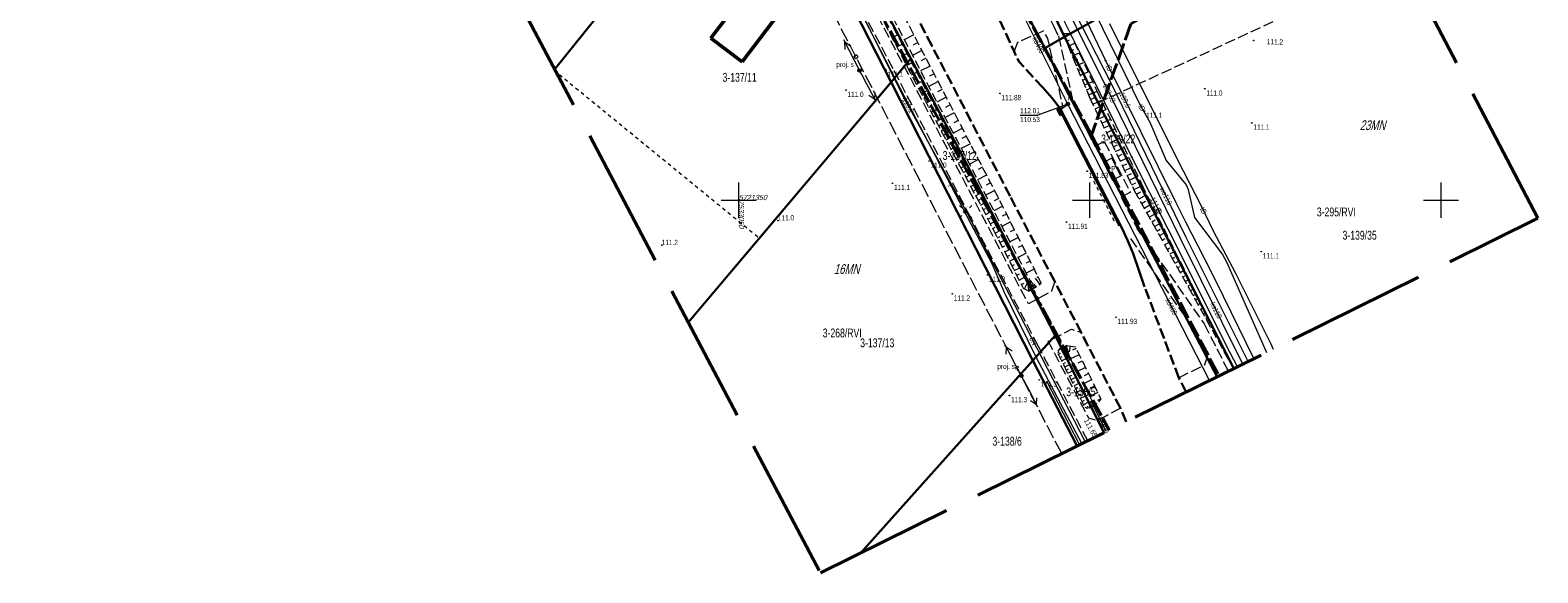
# Model space of a CAD drawing. Header units: metres. Extents: x 7531673 to 7533164, y 5721297 to 5724010.
# Tile 1 of 58: x 7532949 to 7533164, y 5721297 to 5721374. Entities that reach past the tile are written whole.
import ezdxf
from ezdxf.enums import TextEntityAlignment as Align

# ---------------------------------------------------------------- set-up
doc = ezdxf.new("R2010")
doc.units = ezdxf.units.M
for name, pattern in [('11', [3, 2.5, -0.5]), ('2_KTCR02', [1.5, 1, -0.5]), ('2_KTJZ01', [2, 1.5, -0.5]), ('2_PTRW01', [1, 0.5, -0.5]), ('3_EGBB01', [0]), ('4_1', [0]), ('4_SUPE_01', [0]), ('4_SUPE_P_01', [2.5, 2, -0.5]), ('4_SUPK_01', [0]), ('4_SUPT_01', [0]), ('4_SUPW_01', [0]), ('GDE', [0]), ('GUK', [2, 1.5, -0.5]), ('GUZ', [1, 0.5, -0.5]), ('L_0_05', [1.75, 1.25, -0.5]), ('L_0_06', [2, 1.5, -0.5]), ('L_0_09', [2.5, 2, -0.5]), ('L_0_7E', [1, 0.5, -0.5])]:
    doc.linetypes.add(name, pattern=pattern)
doc.layers.get('0').update_dxf_attribs({"color": 252})
for name, color, linetype, lineweight in [('chodnik', 252, 'L_0_06', 18), ('Dzialki', 80, 'GDE', 30), ('EGBB_L_0', 252, '3_EGBB01', 50), ('jezdnia', 252, 'L_0_06', 18), ('k', 252, 'Continuous', 18), ('kierunek_e', 1, 'Continuous', 18), ('koj', 7, 'Continuous', 25), ('Kontury', 252, 'GUK', 18), ('korytko', 252, 'L_0_5D', 18), ('KTCR_L_1', 252, '2_KTCR02', 18), ('KTJZ_L_0', 252, '2_KTJZ01', 18), ('MPZP', 130, '11', 40), ('Numery_dzialek', 80, 'Continuous', 30), ('Numery_konturow', 252, 'Continuous', 13), ('op', 7, 'Continuous', 18), ('opis', 7, 'Continuous', 18), ('przepust', 252, 'L_0_7E', 35), ('przystanek', 252, 'Continuous', 18), ('PTRW_L_1', 252, 'Continuous', 18), ('RTPW_T_0', 252, 'Continuous', 15), ('RTPW_T_1', 252, 'Continuous', 15), ('skarpa', 252, 'L_0_05', 18), ('skarpa_umocniona', 252, 'Continuous', 18), ('SUPE_E_T_3', 240, 'Continuous', 15), ('SUPE_L_2', 240, '4_SUPE_01', 18), ('SUPE_L_3', 240, '4_SUPE_01', 18), ('SUPK_E_T_0', 24, 'Continuous', 15), ('SUPK_E_T_4', 24, 'Continuous', 15), ('SUPK_L_0', 24, '4_SUPK_01', 18), ('SUPK_L_4', 24, '4_SUPK_01', 18), ('SUPM_E_T_0', 7, 'Continuous', 15), ('SUPM_T_0', 7, 'Continuous', 15), ('SUPP_L_2', 240, '4_SUPE_P_01', 18), ('SUPT_E_T_0', 30, 'Continuous', 15), ('SUPT_L_0', 30, '4_SUPT_01', 18), ('SUPW_E_T_0', 150, 'Continuous', 15), ('SUPW_L_0', 150, '4_SUPW_01', 18), ('SUSM_T_3', 252, 'Continuous', 18), ('SUTE_T_0', 240, 'Continuous', 18), ('SUTK_T_0', 252, 'Continuous', 18), ('SUTT_T_0', 30, 'Continuous', 18), ('SUUK_E_T_9', 34, 'Continuous', 15), ('SUUK_T_2', 34, 'Continuous', 18), ('Uzytki', 252, 'GUZ', 18), ('wysokosci_naturalne', 7, 'Continuous', 18), ('wysokosci_sztuczne', 7, 'Continuous', 18)]:
    doc.layers.add(name, color=color, linetype=linetype, lineweight=lineweight)
doc.layers.add('przewód elektroenergetyczny niskiego napięcia (linia) - symbol', color=252, linetype='Continuous')
doc.layers.add('właz okrągły - siec kanalizacyjna (punkt)-Atr17', color=7, linetype='Continuous')
doc.layers.add('zakres', color=7, linetype='L_0_09', lineweight=50, true_color=0xff05ff)
doc.styles.get("Standard").update_dxf_attribs({"font": 'arial.ttf'})
doc.linetypes.add('L_0_5D', pattern='A,-0.75,[2,113 e1 pomiar.shx,S=0.05,R=0,X=0,Y=0]', length=0.75)

# ---------------------------------------------------------------- blocks, each defined once
blk = doc.blocks.new('2_RTPW01')
at = {"linetype": 'Continuous'}
blk.add_circle((0, 0), 0.045, dxfattribs=at)
blk = doc.blocks.new('2_RTPW02')
at = {"linetype": 'Continuous'}
blk.add_circle((0, 0), 0.045, dxfattribs=at)
blk = doc.blocks.new('4_SUSM_P_01')
at = {"linetype": 'Continuous'}
for start, end in [(149.4064, 210.4809), (30.0857, 90.1805), (269.3333, 330.3412)]:
    blk.add_arc((0, 0), 0.25, start, end, dxfattribs=at)
blk = doc.blocks.new('4_SUSM04_01')
at = {"linetype": 'Continuous'}
blk.add_circle((0, 0), 0.25, dxfattribs=at)
blk = doc.blocks.new('4_SUPS01_03')
at = {"linetype": 'Continuous'}
blk.add_circle((0, 0), 0.0625, dxfattribs=at)
blk = doc.blocks.new('4_SUPS01_05')
at = {"linetype": 'Continuous'}
blk.add_circle((0, 0), 0.0625, dxfattribs=at)
blk = doc.blocks.new('4_SUPS01_07')
at = {"linetype": 'Continuous'}
blk.add_circle((0, 0), 0.0625, dxfattribs=at)
blk = doc.blocks.new('4_SUUS15_05')
at = {"linetype": 'Continuous'}
blk.add_circle((0, 0), 0.25, dxfattribs=at)
blk = doc.blocks.new('PE04')
at = {"color": 0, "linetype": 'Continuous', "lineweight": 13}
for p, q in [((0.65, 0), (0, 0)), ((0.65, 0), (1.65, 0)), ((1.65, 0), (2.65, 0)), ((2.65, 0), (3.65, 0)), ((3.65, 0), (4.65, 0)), ((4.65, 0), (3.784, 0.5)), ((4.65, 0), (3.784, -0.5)), ((4.65, 0), (5, 0))]:
    blk.add_line(p, q, dxfattribs=at)
blk = doc.blocks.new('PNN')
at = {"layer": 'przewód elektroenergetyczny niskiego napięcia (linia) - symbol', "color": 1, "linetype": 'Continuous', "lineweight": 18}
blk.add_blockref('PE04', (0, 0), dxfattribs=at)
blk = doc.blocks.new('L_0_7E_1')
at = {"color": 0, "linetype": 'Continuous', "lineweight": 13, "flags": 128}
for points in [[(0, 0), (-0.7, 0.7)], [(0, 0), (-0.7, -0.7)]]:
    blk.add_lwpolyline(points, dxfattribs=at)
blk = doc.blocks.new('L_0_7E_2')
at = {"color": 0, "linetype": 'Continuous', "lineweight": 13, "flags": 128}
for points in [[(0, 0), (-0.7, 0.7)], [(0, 0), (-0.7, -0.7)]]:
    blk.add_lwpolyline(points, dxfattribs=at)
blk = doc.blocks.new('RTPW01')
at = {"linetype": 'Continuous', "lineweight": 13}
blk.add_hatch(color=0, dxfattribs=at).paths.add_polyline_path([(0, -0.09, 1), (0, 0.09, 1)])
at = {"color": 0, "linetype": 'Continuous', "lineweight": 13}
blk.add_circle((0, 0), 0.0906, dxfattribs=at)
blk = doc.blocks.new('RTPW02')
at = {"linetype": 'Continuous', "lineweight": 13}
blk.add_hatch(color=0, dxfattribs=at).paths.add_polyline_path([(0, -0.09, 1), (0, 0.09, 1)])
at = {"color": 0, "linetype": 'Continuous', "lineweight": 13}
blk.add_circle((0, 0), 0.0906, dxfattribs=at)
blk = doc.blocks.new('SUUS05')
at = {"linetype": 'Continuous', "lineweight": 18, "true_color": 0xffffff}
blk.add_hatch(color=7, dxfattribs=at).paths.add_polyline_path([(1, 0.5), (1, -0.5), (-1, -0.5), (-1, 0.5), (1, 0.5)])
at = {"color": 24, "linetype": 'Continuous', "lineweight": 18, "flags": 128}
blk.add_lwpolyline([(1, 0.5), (1, -0.5), (-1, -0.5), (-1, 0.5), (1, 0.5)], close=True, dxfattribs=at)
for points in [[(-0.3, 0.5), (-0.3, -0.5)], [(0.3, 0.5), (0.3, -0.5)]]:
    blk.add_lwpolyline(points, dxfattribs=at)
blk = doc.blocks.new('SUSM04_01')
at = {"linetype": 'Continuous', "lineweight": 18, "true_color": 0xffffff}
blk.add_hatch(color=7, dxfattribs=at).paths.add_polyline_path([(0, -0.5, 1), (0, 0.5, 1)])
at = {"color": 0, "linetype": 'Continuous', "lineweight": 18}
blk.add_circle((0, 0), 0.5, dxfattribs=at)
blk = doc.blocks.new('SUSM01')
at = {"linetype": 'Continuous', "lineweight": 18, "true_color": 0xffffff}
blk.add_hatch(color=7, dxfattribs=at).paths.add_polyline_path([(0, -0.5, 1), (0, 0.5, 1)])
at = {"color": 0, "linetype": 'Continuous', "lineweight": 18, "flags": 128}
for points in [[(-1.06, 1.06), (-1.76, 1.76)], [(1.76, 1.76), (1.06, 1.06)], [(-1.74, -1.74), (-1.06, -1.06)], [(1.06, -1.06), (1.76, -1.76)]]:
    blk.add_lwpolyline(points, dxfattribs=at)
at = {"color": 0, "linetype": 'Continuous', "lineweight": 18}
blk.add_circle((0, 0), 0.5, dxfattribs=at)

msp = doc.modelspace()

# ---------------------------------------------------------------- linework, layer by layer
at = {"layer": 'chodnik', "color": 252, "lineweight": 18, "flags": 128}
for points in [[(7533094.98, 5721338.41), (7533094.53, 5721337.01), (7533091.24, 5721335.24), (7533084.43, 5721348.26), (7533073.4, 5721369.38), (7533059.2, 5721396.38)], [(7533089.21, 5721371.18), (7533089.75, 5721372.51), (7533093.37, 5721374.14), (7533093.95, 5721373.05), (7533096.14, 5721363.22), (7533095.77, 5721363.06)], [(7533112.67, 5721324.7), (7533116.38, 5721326.57), (7533116.8, 5721327.86), (7533114.98, 5721331.39), (7533105.77, 5721344.57), (7533105.36, 5721344.32)], [(7533104.35, 5721320.34), (7533101.06, 5721318.59), (7533099.82, 5721318.96), (7533094.07, 5721329.9), (7533097.36, 5721331.61), (7533098.76, 5721331.13)]]:
    msp.add_lwpolyline(points, dxfattribs=at)
at = {"layer": 'chodnik', "color": 252, "lineweight": 18}
for points in [[(7533084.49, 5721396.32), (7533092.62, 5721379.38), (7533094.8, 5721374.86), (7533095.51, 5721373.38), (7533097.69, 5721363.58), (7533100.71, 5721357.69), (7533102.04, 5721358.36), (7533105.76, 5721351.12), (7533104.44, 5721350.43), (7533106.72, 5721346), (7533116.27, 5721332.37), (7533119.7, 5721325.62)], [(7533099.69, 5721315.72), (7533092.67, 5721329.17), (7533089.87, 5721334.5), (7533083, 5721347.57), (7533071.98, 5721368.69), (7533057.78, 5721395.68)]]:
    msp.add_lwpolyline(points, dxfattribs=at)
at = {"layer": 'Dzialki'}
for p, q in [((7533074.52, 5721370.16), (7533054.81, 5721407.34)), ((7533023.77, 5721368.64), (7533052.5, 5721404.47)), ((7533052.5, 5721404.47), (7533071.68, 5721366.8)), ((7533096.38, 5721373.25), (7533138, 5721396.7)), ((7533096.38, 5721373.25), (7533092.92, 5721380.52)), ((7533089.88, 5721378.8), (7533093.56, 5721371.67)), ((7533093.56, 5721371.67), (7533096.38, 5721373.25)), ((7533096.38, 5721373.25), (7533120.5, 5721326.01)), ((7533097, 5721365.01), (7533093.56, 5721371.67)), ((7533071.68, 5721366.8), (7533074.52, 5721370.16)), ((7533081.49, 5721357.03), (7533074.52, 5721370.16)), ((7533042.79, 5721332.59), (7533071.68, 5721366.8)), ((7533071.68, 5721366.8), (7533091.86, 5721327.16)), ((7533118.11, 5721324.83), (7533097, 5721365.01)), ((7533095.03, 5721330.71), (7533081.49, 5721357.03)), ((7533091.86, 5721327.16), (7533095.03, 5721330.71)), ((7533102.02, 5721316.87), (7533095.03, 5721330.71)), ((7533067.38, 5721299.74), (7533091.86, 5721327.16)), ((7533091.86, 5721327.16), (7533098.16, 5721314.96))]:
    msp.add_line(p, q, dxfattribs=at)
at = {"layer": 'EGBB_L_0', "linetype": '3_EGBB01'}
for p, q in [((7533046.01, 5721373.07), (7533050.31, 5721378.73)), ((7533056.51, 5721377.66), (7533050.46, 5721369.69)), ((7533050.46, 5721369.69), (7533046.01, 5721373.07))]:
    msp.add_line(p, q, dxfattribs=at)
at = {"layer": 'jezdnia', "color": 251, "lineweight": 30}
for points in [[(7533105.16, 5721318.42), (7533104.35, 5721320.34), (7533098.76, 5721331.13), (7533094.98, 5721338.41), (7533088.62, 5721350.58), (7533077.48, 5721372.04), (7533062.84, 5721400.35)], [(7533113.71, 5721322.65), (7533112.67, 5721324.7), (7533107.77, 5721337.66)]]:
    msp.add_lwpolyline(points, dxfattribs=at)
at = {"layer": 'jezdnia', "color": 251, "lineweight": 30, "flags": 128}
msp.add_lwpolyline([(7533093.28, 5721366.03), (7533089.86, 5721369.77), (7533089.21, 5721371.18), (7533086.3, 5721377.51), (7533082.01, 5721387.05), (7533079.11, 5721392.78)], dxfattribs=at)
at = {"layer": 'k', "linetype": 'Continuous', "lineweight": 18, "flags": 128}
for points in [[(7533050, 5721347.5), (7533050, 5721352.5)], [(7533100, 5721347.5), (7533100, 5721352.5)], [(7533150, 5721347.5), (7533150, 5721352.5)], [(7533047.5, 5721350), (7533052.5, 5721350)], [(7533097.5, 5721350), (7533102.5, 5721350)], [(7533147.5, 5721350), (7533152.5, 5721350)]]:
    msp.add_lwpolyline(points, dxfattribs=at)
at = {"layer": 'koj', "color": 251, "linetype": 'Continuous', "lineweight": 30, "flags": 128}
msp.add_lwpolyline([(7533107.77, 5721337.66), (7533106.14, 5721342.38), (7533105.36, 5721344.32), (7533104.52, 5721346.05), (7533095.77, 5721363.06), (7533094.63, 5721364.55), (7533093.28, 5721366.03)], dxfattribs=at)
at = {"layer": 'Kontury'}
for p, q in [((7533071.68, 5721366.8), (7533052.5, 5721404.47)), ((7533101.16, 5721363.89), (7533144.62, 5721384.04)), ((7533092.92, 5721380.52), (7533096.38, 5721373.25)), ((7533096.38, 5721373.25), (7533101.16, 5721363.89)), ((7533091.86, 5721327.16), (7533071.68, 5721366.8)), ((7533101.16, 5721363.89), (7533120.5, 5721326.01)), ((7533098.16, 5721314.96), (7533091.86, 5721327.16))]:
    msp.add_line(p, q, dxfattribs=at)
at = {"layer": 'korytko', "color": 252, "lineweight": 18, "flags": 128}
msp.add_lwpolyline([(7533095.76, 5721362.59), (7533104.11, 5721346.33)], dxfattribs=at)
at = {"layer": 'KTCR_L_1', "linetype": '2_KTCR02'}
for p, q in [((7533095.71, 5721362.96), (7533095.78, 5721362.83)), ((7533106.69, 5721345.95), (7533108.81, 5721342.98))]:
    msp.add_line(p, q, dxfattribs=at)
at = {"layer": 'KTJZ_L_0', "color": 251, "linetype": '2_KTJZ01', "lineweight": 30}
for p in [(7533095.67, 5721362.78), (7533095.71, 5721362.96)]:
    msp.add_line(p, (7533095.78, 5721362.83), dxfattribs=at)
at = {"layer": 'MPZP'}
for points in [[(7533100.21, 5721359.28), (7533085.22, 5721387.13), (7533065.98, 5721424.63), (7533047.61, 5721463.17), (7533036.14, 5721484.73), (7533008.69, 5721536.77), (7533010.42, 5721539.28), (7533081.83, 5721504.08)], [(7533002.8, 5721408.38), (7533003.01, 5721408.6), (7533026.61, 5721439.22), (7533037.89, 5721438.57), (7533058.55, 5721397.78), (7533102.74, 5721317.23)], [(7533139.47, 5721393.89), (7533105.84, 5721375.13), (7533100.21, 5721359.28), (7533118.37, 5721324.96)]]:
    msp.add_lwpolyline(points, dxfattribs=at)
at = {"layer": 'op', "color": 1, "linetype": 'Continuous', "lineweight": 18}
msp.add_lwpolyline([(7533093.83, 5721324.28), (7533098.52, 5721315.14)], dxfattribs=at)
at = {"layer": 'przepust', "color": 24, "lineweight": 30, "flags": 128}
msp.add_lwpolyline([(7533091.51, 5721338.06), (7533096.79, 5721327.72)], dxfattribs=at)
at = {"layer": 'przystanek', "color": 252, "linetype": 'Continuous', "lineweight": 18, "flags": 128}
msp.add_lwpolyline([(7533103.12, 5721355.96), (7533101.94, 5721355.37), (7533103.23, 5721352.84), (7533104.4, 5721353.45)], close=True, dxfattribs=at)
at = {"layer": 'PTRW_L_1', "linetype": '2_PTRW01'}
for p, q in [((7533100.8, 5721352.24), (7533100.35, 5721353.11)), ((7533101.24, 5721351.38), (7533100.8, 5721352.24)), ((7533101.69, 5721351.6), (7533101.24, 5721352.47)), ((7533101.69, 5721350.51), (7533101.24, 5721351.38)), ((7533102.13, 5721350.74), (7533101.69, 5721351.6)), ((7533102.13, 5721349.64), (7533101.69, 5721350.51)), ((7533102.58, 5721349.87), (7533102.13, 5721350.74)), ((7533102.58, 5721348.77), (7533102.13, 5721349.64)), ((7533103.03, 5721349), (7533102.58, 5721349.87)), ((7533103.03, 5721347.9), (7533102.58, 5721348.77)), ((7533103.47, 5721348.13), (7533103.03, 5721349)), ((7533103.47, 5721347.03), (7533103.03, 5721347.9)), ((7533103.92, 5721347.26), (7533103.47, 5721348.13)), ((7533104.36, 5721346.39), (7533103.92, 5721347.26))]:
    msp.add_line(p, q, dxfattribs=at)
at = {"layer": 'skarpa', "color": 252, "lineweight": 18, "flags": 128}
for points in [[(7533090.5, 5721337.47), (7533091.34, 5721337.04), (7533091.17, 5721338.14), (7533085.58, 5721348.82), (7533074.4, 5721370.03), (7533066.24, 5721385.87), (7533065.43, 5721385.49), (7533073.69, 5721369.53), (7533084.87, 5721348.48)], [(7533091.5, 5721338.51), (7533092.4, 5721337.64), (7533093.08, 5721338.17), (7533087.19, 5721349.91), (7533076.07, 5721371.34), (7533068, 5721387.05), (7533066.64, 5721386.1), (7533074.86, 5721370.39), (7533086.01, 5721349.05)], [(7533099.91, 5721321.08), (7533100, 5721320.4), (7533099.4, 5721320.31), (7533095.35, 5721328.33), (7533095.81, 5721328.91), (7533096.58, 5721327.51)], [(7533100.3, 5721321.42), (7533097.05, 5721327.76), (7533096.68, 5721329.3), (7533097.91, 5721329.1), (7533101.56, 5721321.68), (7533100.98, 5721320.95)]]:
    msp.add_lwpolyline(points, close=True, dxfattribs=at)
at = {"layer": 'skarpa', "color": 252, "linetype": 'Continuous', "lineweight": 18, "flags": 128}
for points in [[(7533071.46, 5721373.83), (7533071.85, 5721374.03)], [(7533071.81, 5721373.17), (7533072.58, 5721373.57)], [(7533072.15, 5721372.5), (7533072.54, 5721372.7)], [(7533074.93, 5721373.55), (7533073.57, 5721372.85)], [(7533096.33, 5721373.34), (7533097.22, 5721373.71)], [(7533096.62, 5721372.65), (7533097.09, 5721372.84)], [(7533072.5, 5721371.84), (7533073.27, 5721372.23)], [(7533072.84, 5721371.17), (7533073.23, 5721371.37)], [(7533073.19, 5721370.5), (7533073.95, 5721370.9)], [(7533076.08, 5721371.33), (7533074.73, 5721370.63)], [(7533075.51, 5721372.44), (7533074.83, 5721372.09)], [(7533096.91, 5721371.96), (7533097.87, 5721372.36)], [(7533097.2, 5721371.27), (7533097.69, 5721371.47)], [(7533097.48, 5721370.57), (7533098.5, 5721370.99)], [(7533073.53, 5721369.84), (7533073.91, 5721370.03)], [(7533073.88, 5721369.17), (7533074.64, 5721369.58)], [(7533074.23, 5721368.51), (7533074.61, 5721368.71)], [(7533077.23, 5721369.11), (7533075.89, 5721368.41)], [(7533076.65, 5721370.22), (7533075.98, 5721369.87)], [(7533097.77, 5721369.88), (7533098.29, 5721370.1)], [(7533098.06, 5721369.19), (7533099.13, 5721369.63)], [(7533098.34, 5721368.49), (7533098.89, 5721368.72)], [(7533074.58, 5721367.85), (7533075.34, 5721368.25)], [(7533074.93, 5721367.19), (7533075.31, 5721367.39)], [(7533075.29, 5721366.52), (7533076.04, 5721366.92)], [(7533078.38, 5721366.89), (7533077.05, 5721366.2)], [(7533077.8, 5721368), (7533077.14, 5721367.65)], [(7533098.63, 5721367.8), (7533099.76, 5721368.27)], [(7533098.92, 5721367.11), (7533099.5, 5721367.35)], [(7533099.21, 5721366.42), (7533100.39, 5721366.91)], [(7533075.64, 5721365.86), (7533076.01, 5721366.06)], [(7533075.99, 5721365.2), (7533076.74, 5721365.6)], [(7533076.34, 5721364.54), (7533076.71, 5721364.73)], [(7533076.69, 5721363.87), (7533077.44, 5721364.27)], [(7533079.53, 5721364.67), (7533078.21, 5721363.98)], [(7533078.96, 5721365.78), (7533078.29, 5721365.43)], [(7533099.49, 5721365.72), (7533100.1, 5721365.97)], [(7533099.78, 5721365.03), (7533101.02, 5721365.54)], [(7533100.08, 5721364.34), (7533100.69, 5721364.64)], [(7533100.41, 5721363.67), (7533101.63, 5721364.26)], [(7533077.05, 5721363.21), (7533077.42, 5721363.41)], [(7533077.4, 5721362.55), (7533078.14, 5721362.94)], [(7533077.75, 5721361.89), (7533078.12, 5721362.08)], [(7533080.68, 5721362.45), (7533079.37, 5721361.77)], [(7533080.11, 5721363.56), (7533079.45, 5721363.22)], [(7533100.73, 5721362.99), (7533101.34, 5721363.29)], [(7533101.06, 5721362.32), (7533102.28, 5721362.91)], [(7533101.38, 5721361.64), (7533101.99, 5721361.93)], [(7533078.1, 5721361.22), (7533078.84, 5721361.61)], [(7533078.45, 5721360.56), (7533078.82, 5721360.76)], [(7533078.8, 5721359.9), (7533079.54, 5721360.29)], [(7533081.83, 5721360.23), (7533080.52, 5721359.55)], [(7533081.26, 5721361.34), (7533080.6, 5721361)], [(7533101.71, 5721360.96), (7533102.93, 5721361.55)], [(7533102.03, 5721360.29), (7533102.64, 5721360.58)], [(7533102.36, 5721359.61), (7533103.58, 5721360.2)], [(7533079.16, 5721359.24), (7533079.52, 5721359.43)], [(7533079.51, 5721358.58), (7533080.23, 5721358.96)], [(7533079.86, 5721357.91), (7533080.22, 5721358.1)], [(7533080.21, 5721357.25), (7533080.93, 5721357.63)], [(7533082.99, 5721358.01), (7533081.68, 5721357.34)], [(7533082.41, 5721359.12), (7533081.76, 5721358.78)], [(7533102.68, 5721358.94), (7533103.29, 5721359.23)], [(7533103.01, 5721358.26), (7533104.23, 5721358.85)], [(7533103.34, 5721357.59), (7533103.94, 5721357.88)], [(7533080.56, 5721356.59), (7533080.92, 5721356.78)], [(7533080.92, 5721355.93), (7533081.63, 5721356.31)], [(7533084.14, 5721355.79), (7533082.84, 5721355.12)], [(7533083.56, 5721356.9), (7533082.91, 5721356.57)], [(7533103.66, 5721356.91), (7533104.88, 5721357.5)], [(7533103.99, 5721356.23), (7533104.59, 5721356.53)], [(7533104.31, 5721355.56), (7533105.53, 5721356.14)], [(7533081.27, 5721355.26), (7533081.63, 5721355.45)], [(7533081.62, 5721354.6), (7533082.33, 5721354.98)], [(7533081.97, 5721353.94), (7533082.33, 5721354.13)], [(7533082.32, 5721353.28), (7533083.03, 5721353.65)], [(7533085.29, 5721353.57), (7533084, 5721352.9)], [(7533084.71, 5721354.68), (7533084.07, 5721354.35)], [(7533104.64, 5721354.88), (7533105.25, 5721355.18)], [(7533104.96, 5721354.21), (7533106.18, 5721354.79)], [(7533105.29, 5721353.53), (7533105.9, 5721353.82)], [(7533105.61, 5721352.86), (7533106.83, 5721353.44)], [(7533082.67, 5721352.61), (7533083.03, 5721352.8)], [(7533083.03, 5721351.95), (7533083.73, 5721352.33)], [(7533083.38, 5721351.29), (7533083.73, 5721351.48)], [(7533086.44, 5721351.36), (7533085.15, 5721350.69)], [(7533085.86, 5721352.46), (7533085.22, 5721352.13)], [(7533105.94, 5721352.18), (7533106.55, 5721352.47)], [(7533106.26, 5721351.5), (7533107.48, 5721352.09)], [(7533083.73, 5721350.63), (7533084.43, 5721351)], [(7533084.08, 5721349.96), (7533084.43, 5721350.15)], [(7533084.43, 5721349.3), (7533085.13, 5721349.67)], [(7533087.58, 5721349.13), (7533086.3, 5721348.49)], [(7533087.02, 5721350.25), (7533086.37, 5721349.91)], [(7533106.62, 5721350.85), (7533107.2, 5721351.17)], [(7533106.99, 5721350.19), (7533108.11, 5721350.81)], [(7533107.35, 5721349.54), (7533107.9, 5721349.84)], [(7533107.72, 5721348.88), (7533108.78, 5721349.47)], [(7533084.79, 5721348.64), (7533085.13, 5721348.82)], [(7533085.13, 5721347.97), (7533085.83, 5721348.33)], [(7533085.47, 5721347.31), (7533085.83, 5721347.49)], [(7533085.81, 5721346.64), (7533086.53, 5721347)], [(7533088.7, 5721346.9), (7533087.46, 5721346.27)], [(7533088.14, 5721348.01), (7533087.51, 5721347.7)], [(7533108.08, 5721348.22), (7533108.6, 5721348.51)], [(7533108.45, 5721347.57), (7533109.45, 5721348.13)], [(7533108.81, 5721346.91), (7533109.3, 5721347.18)], [(7533086.15, 5721345.97), (7533086.52, 5721346.15)], [(7533086.5, 5721345.3), (7533087.23, 5721345.68)], [(7533086.84, 5721344.63), (7533087.21, 5721344.82)], [(7533089.26, 5721345.78), (7533088.65, 5721345.47)], [(7533109.18, 5721346.26), (7533110.12, 5721346.78)], [(7533109.54, 5721345.6), (7533110, 5721345.86)], [(7533109.91, 5721344.95), (7533110.79, 5721345.44)], [(7533087.18, 5721343.97), (7533087.92, 5721344.35)], [(7533087.52, 5721343.3), (7533087.89, 5721343.49)], [(7533087.86, 5721342.63), (7533088.62, 5721343.02)], [(7533089.82, 5721344.66), (7533088.61, 5721344.05)], [(7533090.38, 5721343.54), (7533089.79, 5721343.24)], [(7533110.27, 5721344.29), (7533110.7, 5721344.53)], [(7533110.64, 5721343.64), (7533111.45, 5721344.09)], [(7533111, 5721342.98), (7533111.4, 5721343.2)], [(7533111.37, 5721342.33), (7533112.12, 5721342.75)], [(7533088.2, 5721341.96), (7533088.58, 5721342.16)], [(7533088.54, 5721341.3), (7533089.31, 5721341.69)], [(7533088.89, 5721340.63), (7533089.27, 5721340.83)], [(7533090.94, 5721342.43), (7533089.77, 5721341.84)], [(7533091.5, 5721341.31), (7533090.92, 5721341.02)], [(7533111.73, 5721341.67), (7533112.1, 5721341.88)], [(7533112.1, 5721341.02), (7533112.79, 5721341.41)], [(7533112.46, 5721340.36), (7533112.8, 5721340.55)], [(7533089.23, 5721339.96), (7533090.01, 5721340.36)], [(7533089.57, 5721339.29), (7533089.96, 5721339.49)], [(7533089.91, 5721338.62), (7533090.7, 5721339.03)], [(7533092.07, 5721340.19), (7533090.92, 5721339.62)], [(7533092.89, 5721338.02), (7533092.23, 5721338.88)], [(7533092.63, 5721339.08), (7533092.43, 5721338.98)], [(7533112.83, 5721339.71), (7533113.46, 5721340.06)], [(7533113.19, 5721339.05), (7533113.49, 5721339.22)], [(7533113.56, 5721338.4), (7533114.13, 5721338.72)], [(7533090.25, 5721337.96), (7533090.65, 5721338.16)], [(7533090.68, 5721337.38), (7533091.12, 5721338.24)], [(7533113.92, 5721337.74), (7533114.19, 5721337.89)], [(7533114.29, 5721337.09), (7533114.8, 5721337.37)], [(7533114.65, 5721336.43), (7533114.89, 5721336.57)], [(7533115.02, 5721335.78), (7533115.47, 5721336.03)], [(7533115.38, 5721335.12), (7533115.59, 5721335.24)], [(7533115.75, 5721334.46), (7533116.14, 5721334.69)], [(7533116.11, 5721333.81), (7533116.29, 5721333.91)], [(7533116.48, 5721333.15), (7533116.81, 5721333.34)], [(7533116.84, 5721332.5), (7533116.99, 5721332.58)], [(7533117.21, 5721331.84), (7533117.48, 5721332)], [(7533117.57, 5721331.19), (7533117.69, 5721331.26)], [(7533117.94, 5721330.53), (7533118.15, 5721330.65)], [(7533118.3, 5721329.88), (7533118.39, 5721329.93)], [(7533095.45, 5721328.45), (7533095.62, 5721328.31)], [(7533095.5, 5721328.03), (7533095.8, 5721328.18)], [(7533095.73, 5721327.58), (7533096.05, 5721327.74)], [(7533095.76, 5721328.85), (7533095.91, 5721328.73)], [(7533097.17, 5721329.22), (7533097.04, 5721328.39)], [(7533098.46, 5721327.97), (7533097.25, 5721327.38)], [(7533098.02, 5721328.87), (7533097.53, 5721328.63)], [(7533118.66, 5721329.22), (7533118.82, 5721329.31)], [(7533119.03, 5721328.57), (7533119.09, 5721328.6)], [(7533119.39, 5721327.91), (7533119.49, 5721327.97)], [(7533095.95, 5721327.13), (7533096.61, 5721327.46)], [(7533096.18, 5721326.69), (7533096.51, 5721326.85)], [(7533096.41, 5721326.24), (7533097.07, 5721326.57)], [(7533096.63, 5721325.79), (7533096.96, 5721325.96)], [(7533096.86, 5721325.35), (7533097.53, 5721325.69)], [(7533099.35, 5721326.18), (7533098.16, 5721325.6)], [(7533098.9, 5721327.08), (7533098.3, 5721326.78)], [(7533119.76, 5721327.26), (7533119.79, 5721327.28)], [(7533120.12, 5721326.6), (7533120.16, 5721326.62)], [(7533120.49, 5721325.95), (7533120.49, 5721325.95)], [(7533097.08, 5721324.9), (7533097.42, 5721325.07)], [(7533097.31, 5721324.45), (7533097.98, 5721324.8)], [(7533097.53, 5721324.01), (7533097.87, 5721324.18)], [(7533097.76, 5721323.56), (7533098.44, 5721323.91)], [(7533097.98, 5721323.12), (7533098.33, 5721323.29)], [(7533100.23, 5721324.39), (7533099.07, 5721323.82)], [(7533099.79, 5721325.28), (7533099.2, 5721324.99)], [(7533100.67, 5721323.49), (7533100.1, 5721323.21)], [(7533098.21, 5721322.67), (7533098.9, 5721323.02)], [(7533098.43, 5721322.22), (7533098.78, 5721322.4)], [(7533098.66, 5721321.78), (7533099.36, 5721322.13)], [(7533098.88, 5721321.33), (7533099.24, 5721321.51)], [(7533099.11, 5721320.88), (7533099.82, 5721321.25)], [(7533101.11, 5721322.59), (7533099.98, 5721322.04)], [(7533101.55, 5721321.69), (7533101.07, 5721321.46)], [(7533099.34, 5721320.44), (7533099.52, 5721320.53)], [(7533099.75, 5721320.36), (7533099.71, 5721320.63)]]:
    msp.add_lwpolyline(points, dxfattribs=at)
at = {"layer": 'skarpa', "color": 252, "lineweight": 18}
for points in [[(7533120.47, 5721326), (7533107.63, 5721351.77), (7533101.27, 5721365.01), (7533097.24, 5721373.71), (7533096.19, 5721373.69), (7533099.98, 5721364.55)], [(7533099.98, 5721364.55), (7533106.32, 5721351.39), (7533120.46, 5721325.99)]]:
    msp.add_lwpolyline(points, dxfattribs=at)
at = {"layer": 'skarpa_umocniona', "color": 252, "linetype": 'Continuous', "lineweight": 18, "flags": 128}
for points in [[(7533091.17, 5721338.14), (7533091.5, 5721338.51), (7533092.4, 5721337.64), (7533091.34, 5721337.04)], [(7533095.81, 5721328.91), (7533096.58, 5721327.51), (7533097.05, 5721327.76), (7533096.68, 5721329.3)], [(7533100.3, 5721321.42), (7533099.91, 5721321.08), (7533100, 5721320.4), (7533100.98, 5721320.95)]]:
    msp.add_lwpolyline(points, close=True, dxfattribs=at)
for points in [[(7533091.42, 5721337.09), (7533091.3, 5721337.3)], [(7533091.86, 5721337.33), (7533091.31, 5721338.3)], [(7533091.64, 5721337.21), (7533091.42, 5721337.6)], [(7533092.07, 5721337.46), (7533091.78, 5721337.97)], [(7533092.29, 5721337.58), (7533092.08, 5721337.95)], [(7533096, 5721328.99), (7533096.32, 5721328.27)], [(7533096.45, 5721329.2), (7533097, 5721327.98)], [(7533100.55, 5721320.71), (7533100.2, 5721321.33)], [(7533100.11, 5721320.46), (7533099.96, 5721320.73)], [(7533100.33, 5721320.58), (7533100.16, 5721320.87)], [(7533100.76, 5721320.83), (7533100.64, 5721321.05)]]:
    msp.add_lwpolyline(points, dxfattribs=at)
at = {"layer": 'SUPE_L_2', "linetype": '4_SUPE_01'}
for p, q in [((7533064.9, 5721372.91), (7533067.2, 5721368.47)), ((7533065.06, 5721372.6), (7533065.97, 5721371.94)), ((7533065.06, 5721372.6), (7533065.08, 5721371.48))]:
    msp.add_line(p, q, dxfattribs=at)
at = {"layer": 'SUPE_L_3', "linetype": '4_SUPE_01'}
for p, q in [((7533063.4, 5721384.87), (7533073.57, 5721364.5)), ((7533073.57, 5721364.5), (7533082.35, 5721348.54)), ((7533082.35, 5721348.54), (7533099.34, 5721315.55))]:
    msp.add_line(p, q, dxfattribs=at)
at = {"layer": 'SUPK_L_0', "linetype": '4_SUPK_01'}
for p, q in [((7533096.86, 5721363.69), (7533088.52, 5721380.39)), ((7533095.56, 5721362.72), (7533096.86, 5721363.69)), ((7533117.02, 5721324.29), (7533096.86, 5721363.69)), ((7533102.32, 5721317.02), (7533100.16, 5721321.35))]:
    msp.add_line(p, q, dxfattribs=at)
at = {"layer": 'SUPK_L_0', "linetype": '4_1'}
for p, q in [((7533096.86, 5721363.69), (7533088.52, 5721380.39)), ((7533095.56, 5721362.72), (7533096.86, 5721363.69)), ((7533117.02, 5721324.29), (7533096.86, 5721363.69)), ((7533102.32, 5721317.02), (7533100.16, 5721321.35))]:
    msp.add_line(p, q, dxfattribs=at)
at = {"layer": 'SUPK_L_4', "linetype": '4_SUPK_01'}
for p, q in [((7533102.17, 5721366.46), (7533097.61, 5721375.53)), ((7533112.95, 5721344.42), (7533102.17, 5721366.46)), ((7533121.79, 5721326.65), (7533112.95, 5721344.42))]:
    msp.add_line(p, q, dxfattribs=at)
at = {"layer": 'SUPK_L_4', "linetype": '4_1'}
for p, q in [((7533102.17, 5721366.46), (7533097.61, 5721375.53)), ((7533112.95, 5721344.42), (7533102.17, 5721366.46)), ((7533121.79, 5721326.65), (7533112.95, 5721344.42))]:
    msp.add_line(p, q, dxfattribs=at)
at = {"layer": 'SUPP_L_2', "linetype": '4_SUPE_P_01'}
for p, q in [((7533066.68, 5721370.43), (7533045.47, 5721411.12)), ((7533066.68, 5721370.43), (7533045.47, 5721411.12)), ((7533089.66, 5721326.04), (7533066.68, 5721370.43)), ((7533089.66, 5721326.04), (7533066.68, 5721370.43)), ((7533095.99, 5721313.89), (7533089.66, 5721326.04)), ((7533095.99, 5721313.89), (7533089.66, 5721326.04))]:
    msp.add_line(p, q, dxfattribs=at)
at = {"layer": 'SUPT_L_0', "linetype": '4_SUPT_01'}
for p, q in [((7533060.88, 5721389.33), (7533072.42, 5721367.02)), ((7533097.82, 5721382.63), (7533107.11, 5721363.65)), ((7533099.16, 5721369.86), (7533094.31, 5721379.6)), ((7533098.44, 5721377.81), (7533102.22, 5721369.9)), ((7533102.77, 5721375.15), (7533112.42, 5721355.85)), ((7533105.96, 5721356.13), (7533099.16, 5721369.86)), ((7533102.22, 5721369.9), (7533112.24, 5721349.65)), ((7533072.42, 5721367.02), (7533083.06, 5721346.61)), ((7533107.11, 5721363.65), (7533108.52, 5721361.1)), ((7533108.52, 5721361.1), (7533110.85, 5721355.65)), ((7533113.69, 5721340.79), (7533105.96, 5721356.13)), ((7533110.85, 5721355.65), (7533113.68, 5721352.19)), ((7533112.42, 5721355.85), (7533115.84, 5721349.17)), ((7533113.68, 5721352.19), (7533114, 5721351.5)), ((7533114, 5721351.5), (7533114.89, 5721347.54)), ((7533112.24, 5721349.65), (7533113.59, 5721346.92)), ((7533115.84, 5721349.17), (7533117.53, 5721345.62)), ((7533113.59, 5721346.92), (7533116.25, 5721341.72)), ((7533114.89, 5721347.54), (7533118.88, 5721342.27)), ((7533083.06, 5721346.61), (7533086.05, 5721340.99)), ((7533117.53, 5721345.62), (7533120.73, 5721339.62)), ((7533086.05, 5721340.99), (7533087.72, 5721336.99)), ((7533119.43, 5721329.25), (7533113.69, 5721340.79)), ((7533116.25, 5721341.72), (7533117.86, 5721338.53)), ((7533118.88, 5721342.27), (7533119.43, 5721341.2)), ((7533119.43, 5721341.2), (7533125.14, 5721328.31)), ((7533117.86, 5721338.53), (7533123.33, 5721327.41)), ((7533120.73, 5721339.62), (7533125.71, 5721329.62)), ((7533087.72, 5721336.99), (7533092.29, 5721327.69)), ((7533092.29, 5721327.69), (7533098.83, 5721315.3)), ((7533121, 5721326.26), (7533119.43, 5721329.25)), ((7533125.71, 5721329.62), (7533126.11, 5721328.79))]:
    msp.add_line(p, q, dxfattribs=at)
at = {"layer": 'SUPW_L_0', "linetype": '4_SUPW_01'}
for p, q in [((7533103.09, 5721366.57), (7533097.84, 5721376.78)), ((7533113.68, 5721344.69), (7533103.09, 5721366.57)), ((7533122.51, 5721327.01), (7533113.68, 5721344.69))]:
    msp.add_line(p, q, dxfattribs=at)
at = {"layer": 'SUPW_L_0', "linetype": '4_1'}
for p, q in [((7533103.09, 5721366.57), (7533097.84, 5721376.78)), ((7533113.68, 5721344.69), (7533103.09, 5721366.57)), ((7533122.51, 5721327.01), (7533113.68, 5721344.69))]:
    msp.add_line(p, q, dxfattribs=at)
at = {"layer": 'SUTK_T_0', "linetype": 'Continuous'}
for p in [(7533090.07, 5721362.12), (7533096.86, 5721363.69)]:
    msp.add_line(p, (7533092.57, 5721362.12), dxfattribs=at)
at = {"layer": 'Uzytki'}
for p, q in [((7533071.68, 5721366.8), (7533052.5, 5721404.47)), ((7533096.38, 5721373.25), (7533092.92, 5721380.52)), ((7533120.5, 5721326.01), (7533096.38, 5721373.25)), ((7533023.68, 5721368.53), (7533052.93, 5721344.6)), ((7533052.93, 5721344.6), (7533071.68, 5721366.8)), ((7533071.68, 5721366.8), (7533091.86, 5721327.16)), ((7533091.86, 5721327.16), (7533098.16, 5721314.96))]:
    msp.add_line(p, q, dxfattribs=at)
at = {"layer": 'zakres', "color": 6, "lineweight": 50, "ltscale": 10}
msp.add_lwpolyline([(7531711.14, 5723861.32), (7531927.66, 5723451.28), (7532248.91, 5722837.99), (7532655.42, 5722066.69), (7533061.63, 5721296.9), (7533163.78, 5721347.42), (7533045.85, 5721572.87), (7532868.05, 5721917.16), (7532735.17, 5722175.75), (7532682.94, 5722276.17), (7532755.64, 5722321.46), (7532723.06, 5722383.63), (7532650.28, 5722338.29), (7532322.07, 5722954.54), (7532208.28, 5723169.59), (7531836.58, 5723882.95), (7531911.57, 5723950.84), (7531857.88, 5724010.14), (7531797.9, 5723955.84), (7531782.57, 5723984.68), (7531673.37, 5723932.85)], close=True, dxfattribs=at)

# ---------------------------------------------------------------- block references
at = {"color": 252, "linetype": 'Continuous', "xscale": 0.5, "yscale": 0.5, "zscale": 0.5}
for name, p in [('SUSM04_01', (7533067.2, 5721368.47)), ('RTPW01', (7533070.95, 5721368.55)), ('RTPW01', (7533065.26, 5721365.67)), ('RTPW02', (7533087.18, 5721365.21)), ('RTPW01', (7533116.36, 5721365.87)), ('RTPW01', (7533107.79, 5721362.7)), ('RTPW01', (7533123.06, 5721361)), ('RTPW01', (7533077.09, 5721355.58)), ('RTPW02', (7533099.6, 5721354.13)), ('RTPW01', (7533071.88, 5721352.41)), ('RTPW02', (7533096.67, 5721346.88)), ('RTPW01', (7533124.39, 5721342.67)), ('RTPW01', (7533085.41, 5721339.35)), ('RTPW01', (7533080.41, 5721336.66)), ('RTPW02', (7533103.71, 5721333.32)), ('SUSM04_01', (7533090.24, 5721324.97)), ('RTPW01', (7533092.79, 5721324.38)), ('RTPW01', (7533088.55, 5721322.17))]:
    msp.add_blockref(name, p, dxfattribs=at)
at = {"color": 252, "linetype": 'Continuous', "xscale": 0.5, "yscale": 0.5, "zscale": 0.5, "rotation": 298}
msp.add_blockref('SUUS05', (7533095.76, 5721362.59), dxfattribs=at)
at = {"color": 240, "linetype": 'Continuous', "xscale": 0.5, "yscale": 0.5, "zscale": 0.5}
msp.add_blockref('SUSM01', (7533082.3, 5721348.36), dxfattribs=at)
at = {"layer": 'kierunek_e', "color": 1, "linetype": 'Continuous'}
for p, rotation in [((7533067.2, 5721368.47), 297.9100000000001), ((7533090.24, 5721324.97), 117.91), ((7533090.24, 5721324.97), 297.6)]:
    msp.add_blockref('PNN', p, dxfattribs=dict(at, rotation=rotation))
at = {"layer": 'przepust', "color": 252, "linetype": 'Continuous', "xscale": 0.5, "yscale": 0.5, "zscale": 0.5, "rotation": 297.05}
msp.add_blockref('L_0_7E_1', (7533091.51, 5721338.06), dxfattribs=at)
at = {"layer": 'przepust', "color": 24, "linetype": 'Continuous', "lineweight": 50, "xscale": 0.4999999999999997, "yscale": 0.4999999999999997, "zscale": 0.4999999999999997, "rotation": 117.05}
msp.add_blockref('L_0_7E_2', (7533096.79, 5721327.72), dxfattribs=at)
at = {"layer": 'RTPW_T_0'}
for p in [(7533123.32, 5721372.75), (7533055.58, 5721347.1), (7533039.04, 5721343.6)]:
    msp.add_blockref('2_RTPW01', p, dxfattribs=at)
at = {"layer": 'RTPW_T_1'}
msp.add_blockref('2_RTPW02', (7533095.56, 5721362.72), dxfattribs=at)
at = {"layer": 'SUPM_T_0'}
for p in [(7533066.68, 5721370.43), (7533089.66, 5721326.04)]:
    msp.add_blockref('4_SUSM_P_01', p, dxfattribs=at)
at = {"layer": 'SUSM_T_3'}
msp.add_blockref('4_SUSM04_01', (7533066.68, 5721370.43), dxfattribs=at)
at = {"layer": 'SUTE_T_0'}
msp.add_blockref('4_SUPS01_03', (7533073.57, 5721364.5), dxfattribs=at)
at = {"layer": 'SUTK_T_0'}
for p in [(7533102.17, 5721366.46), (7533096.86, 5721363.69)]:
    msp.add_blockref('4_SUPS01_05', p, dxfattribs=at)
at = {"layer": 'SUTT_T_0'}
for p in [(7533102.22, 5721369.9), (7533105.96, 5721356.13)]:
    msp.add_blockref('4_SUPS01_07', p, dxfattribs=at)
at = {"layer": 'SUUK_T_2'}
msp.add_blockref('4_SUUS15_05', (7533096.86, 5721363.69), dxfattribs=at)

# ---------------------------------------------------------------- texts
at = {"layer": 'MPZP', "lineweight": 30, "oblique": 15, "width": 0.7}
for s, p in [('23MN', (7533138.41, 5721361.38)), ('16MN', (7533063.53, 5721340.89))]:
    msp.add_text(s, height=1.4, dxfattribs=at).set_placement(p, align=Align.TOP_LEFT)
at = {"layer": 'Numery_dzialek', "width": 0.7}
for s, p in [('3-137/11', (7533047.69, 5721368.13)), ('3-139/22', (7533101.59, 5721359.35)), ('3-137/12', (7533079.03, 5721356.99)), ('3-139/35', (7533135.97, 5721345.63)), ('3-137/13', (7533067.29, 5721330.3)), ('3-138/5', (7533096.63, 5721323.33)), ('3-138/6', (7533086.12, 5721316.28))]:
    msp.add_text(s, height=1.26, dxfattribs=at).set_placement(p, align=Align.TOP_LEFT)
at = {"layer": 'Numery_konturow', "width": 0.7}
for s, p in [('3-295/RVI', (7533137.86, 5721348.95)), ('3-268/RVI', (7533067.5, 5721331.71))]:
    msp.add_text(s, height=1.26, dxfattribs=at).set_placement(p, align=Align.TOP_RIGHT)
at = {"layer": 'opis', "color": 252, "lineweight": 15, "width": 0.7}
msp.add_text('P', height=0.75, dxfattribs=at).set_placement((7533103.04, 5721354.11))
at = {"layer": 'RTPW_T_0', "width": 0.7}
for s, rotation, p in [('111.2', 358.24, (7533125.18, 5721372.22)), ('111.0', 0.67, (7533055.58, 5721347.1))]:
    msp.add_text(s, height=0.75, rotation=rotation, dxfattribs=at).set_placement(p)
msp.add_text('111.2', height=0.75, dxfattribs=at).set_placement((7533039.04, 5721343.6))
at = {"layer": 'RTPW_T_1', "width": 0.7}
msp.add_text('111.65', height=0.75, rotation=298.93, dxfattribs=at).set_placement((7533099.77, 5721318.96), align=Align.TOP_LEFT)
at = {"layer": 'SUPE_E_T_3', "width": 0.7}
msp.add_text('eN', height=0.75, rotation=297.24, dxfattribs=at).set_placement((7533091.93, 5721329.93), align=Align.MIDDLE)
at = {"layer": 'SUPK_E_T_0', "width": 0.7}
for rotation, p in [(296.54, (7533092.66, 5721372.1)), (297.09, (7533111.62, 5721334.83)), (296.53, (7533101.86, 5721317.94))]:
    msp.add_text('kd400', height=0.75, rotation=rotation, dxfattribs=at).set_placement(p, align=Align.MIDDLE)
at = {"layer": 'SUPK_E_T_4', "width": 0.7}
msp.add_text('ks110', height=0.75, rotation=296.45, dxfattribs=at).set_placement((7533117.98, 5721334.31), align=Align.MIDDLE)
at = {"layer": 'SUPM_E_T_0', "color": 240, "width": 0.7}
for p in [(7533063.88, 5721368.98), (7533086.82, 5721325.95)]:
    msp.add_text('proj. s', height=0.75, dxfattribs=at).set_placement(p)
at = {"layer": 'SUPT_E_T_0', "width": 0.7}
for s, rotation, p in [('tD', 296.33, (7533102.75, 5721368.83)), ('tD', 298.94, (7533107.38, 5721363.17)), ('t', 297.53, (7533080.17, 5721352.16)), ('tD', 296.74, (7533109.83, 5721348.46)), ('tD', 295.46, (7533116.16, 5721348.5))]:
    msp.add_text(s, height=0.75, rotation=rotation, dxfattribs=at).set_placement(p, align=Align.MIDDLE)
at = {"layer": 'SUPW_E_T_0', "width": 0.7}
msp.add_text('wo110', height=0.75, rotation=295.83, dxfattribs=at).set_placement((7533110.82, 5721350.61), align=Align.MIDDLE)
at = {"layer": 'SUTE_T_0', "width": 0.7}
msp.add_text('110.2', height=0.75, rotation=298.82, dxfattribs=at).set_placement((7533073.57, 5721364.5), align=Align.MIDDLE_LEFT)
at = {"layer": 'SUTK_T_0', "width": 0.7}
msp.add_text('109.63', height=0.75, rotation=296.08, dxfattribs=at).set_placement((7533102.76, 5721365.24), align=Align.MIDDLE)
for s, p in [('112.01', (7533090.07, 5721363.12)), ('110.53', (7533090.07, 5721361.87))]:
    msp.add_text(s, height=0.75, dxfattribs=at).set_placement(p, align=Align.TOP_LEFT)
at = {"layer": 'SUTT_T_0', "width": 0.7}
for s, rotation, p in [('109.6', 296.32, (7533104.5, 5721365.29)), ('111.8', 296.75, (7533108.88, 5721350.35))]:
    msp.add_text(s, height=0.75, rotation=rotation, dxfattribs=at).set_placement(p, align=Align.MIDDLE_LEFT)
at = {"layer": 'SUUK_E_T_9', "width": 0.7}
msp.add_text('k', height=0.75, dxfattribs=at).set_placement((7533096.88, 5721364.22))
at = {"layer": 'wysokosci_naturalne', "color": 252, "lineweight": 15, "width": 0.7}
for s, p in [('111.1', (7533071.17, 5721367.58)), ('111.0', (7533065.48, 5721364.7)), ('111.0', (7533116.58, 5721364.89)), ('111.1', (7533108.01, 5721361.73)), ('111.1', (7533123.28, 5721360.03)), ('111.0', (7533077.31, 5721354.61)), ('111.1', (7533072.1, 5721351.44)), ('111.1', (7533124.61, 5721341.7)), ('111.3', (7533085.63, 5721338.38)), ('111.2', (7533080.63, 5721335.69)), ('111.3', (7533093.01, 5721323.41)), ('111.3', (7533088.77, 5721321.2))]:
    msp.add_text(s, height=0.75, dxfattribs=at).set_placement(p)
at = {"layer": 'wysokosci_sztuczne', "color": 252, "lineweight": 15, "width": 0.7}
for s, p in [('111.88', (7533087.4, 5721364.24)), ('111.83', (7533099.82, 5721353.16)), ('111.91', (7533096.89, 5721345.91)), ('111.93', (7533103.93, 5721332.35))]:
    msp.add_text(s, height=0.75, dxfattribs=at).set_placement(p)
at = {"layer": 'właz okrągły - siec kanalizacyjna (punkt)-Atr17', "color": 252, "oblique": 15, "width": 0.9}
msp.add_text('7533050', height=0.75, rotation=270, dxfattribs=at).set_placement((7533050.38, 5721350), align=Align.MIDDLE_LEFT)
msp.add_text('5721350', height=0.75, dxfattribs=at).set_placement((7533050, 5721350.38), align=Align.MIDDLE_LEFT)

doc.saveas('drawing.dxf')
